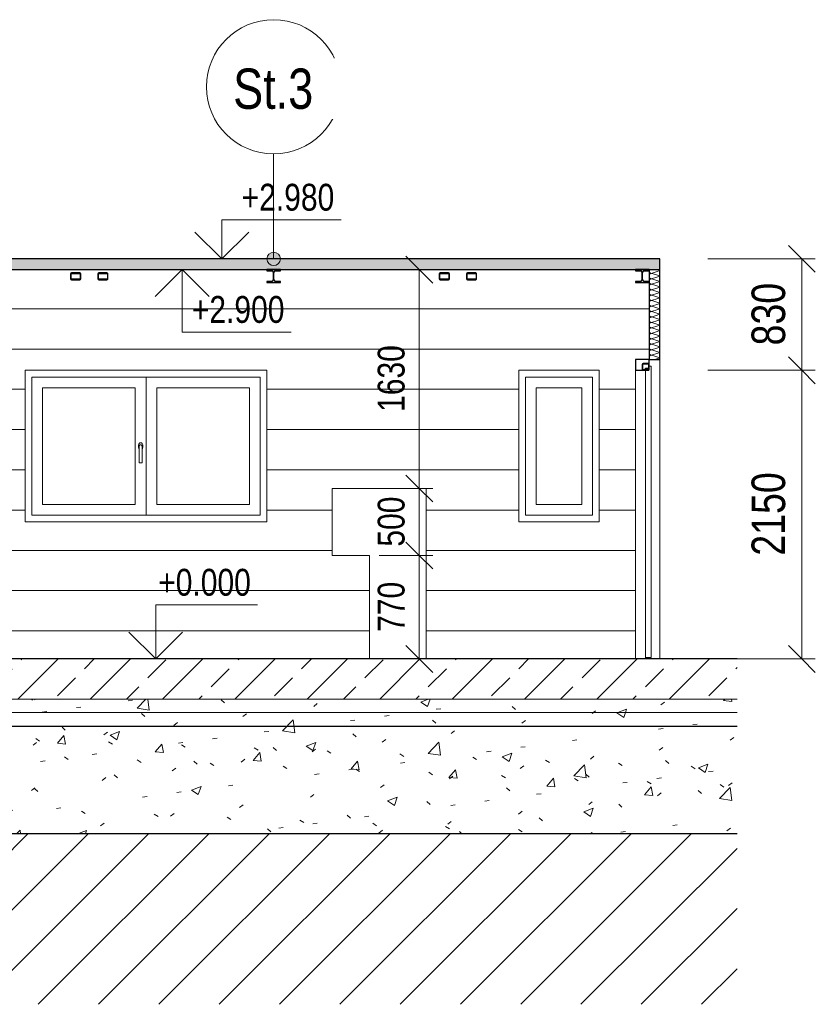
# Model space of a CAD drawing. Header units: millimetres. Extents: x 904 to 77457, y -21804 to 19735.
# Tile 9 of 13: x 37875 to 43798, y -2573 to 4762. Entities that reach past the tile are written whole.
import ezdxf

# ---------------------------------------------------------------- set-up
doc = ezdxf.new("R2010")
doc.units = ezdxf.units.MM
doc.linetypes.add('Čerchovaná 3mm', pattern=[500, 300, -100, 0, -100])
for name, color, linetype, lineweight in [('CA_DVERE25', 7, 'Continuous', 9), ('CA_DVERE_NEVHRA1', 3, 'Čerchovaná 3mm', 13), ('CA_KOTY', 3, 'Continuous', 9), ('CA_KOTY-100', 3, 'Continuous', 9), ('CA_OKNA25', 7, 'Continuous', 13), ('CA_PODLAHA', 1, 'Continuous', 25), ('CA_PODLAHA25', 7, 'Continuous', 13), ('CA_POHHRA25', 7, 'Continuous', 13), ('CA_REZY', 1, 'Continuous', 25), ('CA_SRAFY', 9, 'Continuous', 25), ('CA_ZARIZPRED', 8, 'Continuous', 13), ('Popisky podlahy', 250, 'Continuous', 9), ('Vzor v řezu', 55, 'Continuous', 9)]:
    doc.layers.add(name, color=color, linetype=linetype, lineweight=lineweight)
doc.styles.add('Arial_1', font='arial.ttf', dxfattribs={"width": 0.8, "height": 200})
doc.styles.add('Arial_2', font='arial.ttf', dxfattribs={"width": 0.8, "height": 250})
doc.styles.add('Arial_6', font='arial.ttf', dxfattribs={"width": 0.8, "height": 300})
doc.dimstyles.new('HP_Přímá_-_2_5_mm_Ariel', dxfattribs={"dimscale": 304.8, "dimtxt": 255.06485, "dimasz": 0.656168, "dimexe": 0.328084, "dimexo": 0.0625, "dimgap": 0.164042, "dimtad": 1, "dimdec": 0, "dimzin": 0, "dimdsep": 46, "dimtxsty": 'Arial_2', "dimblk1": 'OBLIQUE', "dimblk2": 'OBLIQUE', "dimsah": 1, "dimcen": 0.09, "dimazin": 0, "dimtfac": 1, "dimtdec": 4, "dimtix": 1, "dimtmove": 0, "dimatfit": 3, "dimfxl": 2.296588, "dimfxlon": 1, "dimtvp": 1, "dimtfill": 1, "dimtolj": 1, "dimtzin": 0, "dimarcsym": 2})
doc.dimstyles.new('HP_Přímá_-_2_mm_Ariel_1-100', dxfattribs={"dimscale": 304.8, "dimtxt": 204.05188, "dimasz": 0.656168, "dimexe": 0.328084, "dimexo": 0.0625, "dimgap": 0.164042, "dimtad": 1, "dimdec": 0, "dimzin": 0, "dimdsep": 46, "dimtxsty": 'Arial_1', "dimblk1": 'OBLIQUE', "dimblk2": 'OBLIQUE', "dimsah": 1, "dimcen": 0.09, "dimazin": 0, "dimtfac": 1, "dimtdec": 4, "dimtix": 1, "dimtmove": 0, "dimatfit": 3, "dimfxl": 0.984252, "dimfxlon": 1, "dimtvp": 1, "dimtolj": 1, "dimtzin": 0, "dimarcsym": 2})
pattern_1 = [(50, (40646.75, 1408.45), (728.737, -63.756), [76.2, -838.2]), (355, (40646.75, 1408.45), (-140.97, 764.23), [60.96, -670.56]), (100.451, (40707.5, 1403.1), (587.77, 700.47), [64.76, -712.36]), (46.184, (40646.75, 1611.65), (1084.32, -168.17), [114.3, -1257.3]), (96.636, (40737.1, 1597.6), (949.6, 989.7), [97.14, -1068.54]), (351.184, (40646.8, 1611.6), (949.62, 989.7), [91.44, -1005.84]), (21, (40748.35, 1560.85), (606.46, -409.06), [76.2, -838.2]), (326, (40748.35, 1560.85), (247.21, 736.75), [60.96, -670.56]), (71.451, (40798.9, 1526.76), (853.67, 327.685), [64.76, -712.36]), (37.5, (40646.75, 1408.45), (12.355, 338.22), [33.528, -628.904, 33.528, -647.192, -673.1]), (37.5, (40646.75, 1408.45), (12.355, 338.22), [-1343.15, 33.53, -639.57]), (7.5, (40646.75, 1408.45), (267.28, 400.722), [33.528, -354.584, 33.528, -613.664, -256.54]), (7.5, (40646.75, 1408.45), (267.28, 400.722), [-1035.304, 33.53, -223.01]), (327.5, (40420.19, 1408.45), (542.363, -22.915), [33.528, -220.472, 33.528, -1810.512]), (327.5, (40420.19, 1408.45), (542.363, -22.915), [-287.528, -758.952, 33.528, -1018.032]), (317.5, (40318.6, 1408.45), (592.517, 101.707), [33.53, -296.67, 33.53, -492.76, -746.76]), (317.5, (40318.6, 1408.45), (592.517, 101.707), [-856.49, 33.53, -713.23])]

# ---------------------------------------------------------------- blocks, each defined once
blk = doc.blocks.new('HP_1x1 - 600x1130-2536831-Řez 11 - vestavek V3')
at = {"layer": 'CA_OKNA25', "lineweight": 9}
for p, q in [((15150, 1070), (15150, 2100)), ((15150, 2100), (15650, 2100)), ((15650, 2100), (15650, 1070)), ((15570, 2020), (15230, 2020)), ((15230, 2020), (15230, 1150)), ((15570, 1150), (15570, 2020)), ((15230, 1150), (15570, 1150)), ((15150, 1070), (15650, 1070))]:
    blk.add_line(p, q, dxfattribs=at)
blk = doc.blocks.new('HP_Dvoukridle-Rovne - 1800x1130-2538585-Řez 11 - vestavek V3')
at = {"layer": 'CA_OKNA25', "lineweight": 9}
for p, q in [((11475, 2100), (12325, 2100)), ((11475, 1070), (11475, 2100)), ((12325, 2100), (12325, 1070)), ((12325, 2100), (13175, 2100)), ((13175, 2100), (13175, 1070)), ((11555, 2020), (11555, 1150)), ((12245, 2020), (11555, 2020)), ((12245, 1150), (12245, 2020)), ((12405, 2020), (12405, 1150)), ((13095, 2020), (12405, 2020)), ((13095, 1150), (13095, 2020)), ((12270, 1595), (12270, 1575)), ((12275, 1585), (12275, 1460)), ((12295, 1460), (12295, 1585)), ((12300, 1575), (12300, 1595)), ((12275, 1460), (12295, 1460)), ((12245, 1150), (11555, 1150)), ((12405, 1150), (13095, 1150)), ((11475, 1070), (12325, 1070)), ((13175, 1070), (12325, 1070))]:
    blk.add_line(p, q, dxfattribs=at)
for centre, start, end in [((12285, 1595), 90, 180), ((12285, 1575), 180, 225), ((12285, 1595), 90, 165), ((12285, 1575), 195, 225), ((12285, 1595), 0, 90), ((12285, 1595), 45, 90), ((12285, 1575), 315, 0), ((12285, 1575), 315, 345)]:
    blk.add_arc(centre, 15, start, end, dxfattribs=at)
blk.add_open_spline([(12275, 1585), (12275, 1585.9), (12275.2, 1587.2), (12275.7, 1588.8), (12276.2, 1589.8), (12276.7, 1590.6), (12277.2, 1591.3), (12277.8, 1591.9), (12278.4, 1592.5), (12279.1, 1593.1), (12280, 1593.7), (12281.2, 1594.3), (12282.8, 1594.8), (12285, 1595.1), (12287.2, 1594.8), (12288.8, 1594.3), (12290, 1593.7), (12290.9, 1593.1), (12291.6, 1592.5), (12292.2, 1591.9), (12293, 1591.1), (12293.6, 1590.2), (12294, 1589.4), (12294.3, 1588.6), (12294.8, 1587.2), (12295, 1585.9), (12295, 1585)], degree=3, knots=[0, 0, 0, 0, 0.083333, 0.125, 0.166667, 0.1875, 0.208333, 0.25, 0.270833, 0.291667, 0.333333, 0.375, 0.416667, 0.5, 0.583333, 0.625, 0.666667, 0.708333, 0.729167, 0.75, 0.791667, 0.833333, 0.854167, 0.875, 0.916667, 1, 1, 1, 1], dxfattribs=at)
blk = doc.blocks.new('CZ-Dveře_otočné_jednokřídlé_OCZ - CZ-Dveře_otočné_jednokřídlé_1100-2545589-Řez 11 - vestavek V3')
at = {"layer": 'CA_DVERE25', "lineweight": 25}
for p, q in [((16070, 2230), (15970, 2230)), ((15970, 2230), (15970, 2150)), ((16070, 2165), (16070, 2230)), ((15970, 2150), (16045, 2150)), ((16045, 2150), (16045, 2165)), ((16045, 2165), (16070, 2165))]:
    blk.add_line(p, q, dxfattribs=at)
at = {"layer": 'CA_DVERE25'}
for p, q in [((15970, 2150), (15970, 0)), ((16070, 2165), (16045, 2165)), ((16045, 2165), (16045, 10)), ((16085, 2180), (16070, 2180)), ((16070, 2180), (16070, 2165)), ((16085, 10), (16085, 2180)), ((16045, 10), (16085, 10)), ((16045, 10), (16045, 0)), ((16070, 0), (16070, 10))]:
    blk.add_line(p, q, dxfattribs=at)
blk = doc.blocks.new('ocelová kce final - 11542_003_OK-HALA_TaO-2_ET_AciS_2025-05-29_upr_dwg-2597525-Řez 11 - vestavek V3')
at = {"layer": 'CA_REZY'}
for p, q in [((10580, 2900), (10480, 2900)), ((10480, 2900), (10480, 2892)), ((10480, 2892), (10515.5, 2892)), ((10527.5, 2880), (10527.5, 2824)), ((10532.5, 2824), (10532.5, 2880)), ((10544.5, 2892), (10580, 2892)), ((10580, 2892), (10580, 2900)), ((11763.4, 2869), (11763.4, 2831)), ((11767.9, 2831), (11767.9, 2869)), ((11829.8, 2875), (11772.4, 2875)), ((11772.4, 2872), (11829.8, 2872)), ((11834.3, 2869), (11834.3, 2831)), ((11838.8, 2831), (11838.8, 2869)), ((11966.2, 2869), (11966.2, 2831)), ((11970.7, 2831), (11970.7, 2869)), ((12032.6, 2875), (11975.2, 2875)), ((11975.2, 2872), (12032.6, 2872)), ((12037.1, 2869), (12037.1, 2831)), ((12041.6, 2831), (12041.6, 2869)), ((13325, 2900), (13225, 2900)), ((13225, 2900), (13225, 2892)), ((13225, 2892), (13260.5, 2892)), ((13272.5, 2880), (13272.5, 2824)), ((13277.5, 2824), (13277.5, 2880)), ((13289.5, 2892), (13325, 2892)), ((13325, 2892), (13325, 2900)), ((14508.4, 2869), (14508.4, 2831)), ((14512.9, 2831), (14512.9, 2869)), ((14574.8, 2875), (14517.4, 2875)), ((14517.4, 2872), (14574.8, 2872)), ((14579.3, 2869), (14579.3, 2831)), ((14583.8, 2831), (14583.8, 2869)), ((14711.2, 2869), (14711.2, 2831)), ((14715.7, 2831), (14715.7, 2869)), ((14777.6, 2875), (14720.2, 2875)), ((14720.2, 2872), (14777.6, 2872)), ((14782.1, 2869), (14782.1, 2831)), ((14786.6, 2831), (14786.6, 2869)), ((16070, 2900), (15970, 2900)), ((15970, 2900), (15970, 2892)), ((15970, 2892), (16005.5, 2892)), ((16017.5, 2880), (16017.5, 2824)), ((16022.5, 2824), (16022.5, 2880)), ((16034.5, 2892), (16070, 2892)), ((16070, 2892), (16070, 2900)), ((10515.5, 2812), (10480, 2812)), ((10480, 2812), (10480, 2804)), ((10480, 2804), (10580, 2804)), ((10580, 2812), (10544.5, 2812)), ((10580, 2804), (10580, 2812)), ((11829.8, 2828), (11772.4, 2828)), ((11772.4, 2825), (11829.8, 2825)), ((12032.6, 2828), (11975.2, 2828)), ((11975.2, 2825), (12032.6, 2825)), ((13260.5, 2812), (13225, 2812)), ((13225, 2812), (13225, 2804)), ((13225, 2804), (13325, 2804)), ((13325, 2812), (13289.5, 2812)), ((13325, 2804), (13325, 2812)), ((14574.8, 2828), (14517.4, 2828)), ((14517.4, 2825), (14574.8, 2825)), ((14777.6, 2828), (14720.2, 2828)), ((14720.2, 2825), (14777.6, 2825)), ((16005.5, 2812), (15970, 2812)), ((15970, 2812), (15970, 2804)), ((15970, 2804), (16070, 2804)), ((16070, 2812), (16034.5, 2812)), ((16070, 2804), (16070, 2812)), ((16020, 2194), (16020, 2156)), ((16023, 2156), (16023, 2194)), ((16064, 2200), (16026, 2200)), ((16026, 2197), (16064, 2197)), ((16064, 2153), (16026, 2153)), ((16026, 2150), (16064, 2150)), ((16067, 2194), (16067, 2156)), ((16070, 2156), (16070, 2194)), ((16725.3, 0), (9551.5, 0)), ((9551.5, -500), (16725.3, -500))]:
    blk.add_line(p, q, dxfattribs=at)
at = {"layer": 'CA_REZY', "flags": 128}
for points in [[(11772.4, 2875), (11770.7, 2874.9), (11769, 2874.5), (11767.4, 2874), (11766, 2873.2), (11764.9, 2872.3), (11764.1, 2871.3), (11763.6, 2870.2), (11763.4, 2869)], [(11767.9, 2869), (11768, 2869.6), (11768.3, 2870.1), (11768.7, 2870.7), (11769.2, 2871.1), (11769.9, 2871.5), (11770.7, 2871.8), (11771.6, 2871.9), (11772.4, 2872)], [(11838.8, 2869), (11838.7, 2870.2), (11838.1, 2871.3), (11837.3, 2872.3), (11836.2, 2873.2), (11834.8, 2874), (11833.2, 2874.5), (11831.5, 2874.9), (11829.8, 2875)], [(11829.8, 2872), (11830.7, 2871.9), (11831.5, 2871.8), (11832.3, 2871.5), (11833, 2871.1), (11833.5, 2870.7), (11834, 2870.1), (11834.2, 2869.6), (11834.3, 2869)], [(11975.2, 2875), (11973.5, 2874.9), (11971.8, 2874.5), (11970.2, 2874), (11968.8, 2873.2), (11967.7, 2872.3), (11966.9, 2871.3), (11966.3, 2870.2), (11966.2, 2869)], [(11970.7, 2869), (11970.8, 2869.6), (11971, 2870.1), (11971.5, 2870.7), (11972, 2871.1), (11972.7, 2871.5), (11973.5, 2871.8), (11974.3, 2871.9), (11975.2, 2872)], [(12041.6, 2869), (12041.4, 2870.2), (12040.9, 2871.3), (12040.1, 2872.3), (12039, 2873.2), (12037.6, 2874), (12036, 2874.5), (12034.3, 2874.9), (12032.6, 2875)], [(12032.6, 2872), (12033.4, 2871.9), (12034.3, 2871.8), (12035.1, 2871.5), (12035.8, 2871.1), (12036.3, 2870.7), (12036.7, 2870.1), (12037, 2869.6), (12037.1, 2869)], [(14517.4, 2875), (14515.7, 2874.9), (14514, 2874.5), (14512.4, 2874), (14511, 2873.2), (14509.9, 2872.3), (14509.1, 2871.3), (14508.6, 2870.2), (14508.4, 2869)], [(14512.9, 2869), (14513, 2869.6), (14513.3, 2870.1), (14513.7, 2870.7), (14514.2, 2871.1), (14514.9, 2871.5), (14515.7, 2871.8), (14516.6, 2871.9), (14517.4, 2872)], [(14583.8, 2869), (14583.7, 2870.2), (14583.1, 2871.3), (14582.3, 2872.3), (14581.2, 2873.2), (14579.8, 2874), (14578.2, 2874.5), (14576.5, 2874.9), (14574.8, 2875)], [(14574.8, 2872), (14575.7, 2871.9), (14576.5, 2871.8), (14577.3, 2871.5), (14578, 2871.1), (14578.5, 2870.7), (14579, 2870.1), (14579.2, 2869.6), (14579.3, 2869)], [(14720.2, 2875), (14718.5, 2874.9), (14716.8, 2874.5), (14715.2, 2874), (14713.8, 2873.2), (14712.7, 2872.3), (14711.9, 2871.3), (14711.3, 2870.2), (14711.2, 2869)], [(14715.7, 2869), (14715.8, 2869.6), (14716, 2870.1), (14716.5, 2870.7), (14717, 2871.1), (14717.7, 2871.5), (14718.5, 2871.8), (14719.3, 2871.9), (14720.2, 2872)], [(14786.6, 2869), (14786.4, 2870.2), (14785.9, 2871.3), (14785.1, 2872.3), (14784, 2873.2), (14782.6, 2874), (14781, 2874.5), (14779.3, 2874.9), (14777.6, 2875)], [(14777.6, 2872), (14778.4, 2871.9), (14779.3, 2871.8), (14780.1, 2871.5), (14780.8, 2871.1), (14781.3, 2870.7), (14781.7, 2870.1), (14782, 2869.6), (14782.1, 2869)], [(11763.4, 2831), (11763.6, 2829.8), (11764.1, 2828.7), (11764.9, 2827.7), (11766, 2826.8), (11767.4, 2826), (11769, 2825.5), (11770.7, 2825.1), (11772.4, 2825)], [(11772.4, 2828), (11771.6, 2828.1), (11770.7, 2828.2), (11769.9, 2828.5), (11769.2, 2828.9), (11768.7, 2829.3), (11768.3, 2829.9), (11768, 2830.4), (11767.9, 2831)], [(11834.3, 2831), (11834.2, 2830.4), (11834, 2829.9), (11833.5, 2829.3), (11833, 2828.9), (11832.3, 2828.5), (11831.5, 2828.2), (11830.7, 2828.1), (11829.8, 2828)], [(11829.8, 2825), (11831.5, 2825.1), (11833.2, 2825.5), (11834.8, 2826), (11836.2, 2826.8), (11837.3, 2827.7), (11838.1, 2828.7), (11838.7, 2829.8), (11838.8, 2831)], [(11966.2, 2831), (11966.3, 2829.8), (11966.9, 2828.7), (11967.7, 2827.7), (11968.8, 2826.8), (11970.2, 2826), (11971.8, 2825.5), (11973.5, 2825.1), (11975.2, 2825)], [(11975.2, 2828), (11974.3, 2828.1), (11973.5, 2828.2), (11972.7, 2828.5), (11972, 2828.9), (11971.5, 2829.3), (11971, 2829.9), (11970.8, 2830.4), (11970.7, 2831)], [(12037.1, 2831), (12037, 2830.4), (12036.7, 2829.9), (12036.3, 2829.3), (12035.8, 2828.9), (12035.1, 2828.5), (12034.3, 2828.2), (12033.4, 2828.1), (12032.6, 2828)], [(12032.6, 2825), (12034.3, 2825.1), (12036, 2825.5), (12037.6, 2826), (12039, 2826.8), (12040.1, 2827.7), (12040.9, 2828.7), (12041.4, 2829.8), (12041.6, 2831)], [(14508.4, 2831), (14508.6, 2829.8), (14509.1, 2828.7), (14509.9, 2827.7), (14511, 2826.8), (14512.4, 2826), (14514, 2825.5), (14515.7, 2825.1), (14517.4, 2825)], [(14517.4, 2828), (14516.6, 2828.1), (14515.7, 2828.2), (14514.9, 2828.5), (14514.2, 2828.9), (14513.7, 2829.3), (14513.3, 2829.9), (14513, 2830.4), (14512.9, 2831)], [(14579.3, 2831), (14579.2, 2830.4), (14579, 2829.9), (14578.5, 2829.3), (14578, 2828.9), (14577.3, 2828.5), (14576.5, 2828.2), (14575.7, 2828.1), (14574.8, 2828)], [(14574.8, 2825), (14576.5, 2825.1), (14578.2, 2825.5), (14579.8, 2826), (14581.2, 2826.8), (14582.3, 2827.7), (14583.1, 2828.7), (14583.7, 2829.8), (14583.8, 2831)], [(14711.2, 2831), (14711.3, 2829.8), (14711.9, 2828.7), (14712.7, 2827.7), (14713.8, 2826.8), (14715.2, 2826), (14716.8, 2825.5), (14718.5, 2825.1), (14720.2, 2825)], [(14720.2, 2828), (14719.3, 2828.1), (14718.5, 2828.2), (14717.7, 2828.5), (14717, 2828.9), (14716.5, 2829.3), (14716, 2829.9), (14715.8, 2830.4), (14715.7, 2831)], [(14782.1, 2831), (14782, 2830.4), (14781.7, 2829.9), (14781.3, 2829.3), (14780.8, 2828.9), (14780.1, 2828.5), (14779.3, 2828.2), (14778.4, 2828.1), (14777.6, 2828)], [(14777.6, 2825), (14779.3, 2825.1), (14781, 2825.5), (14782.6, 2826), (14784, 2826.8), (14785.1, 2827.7), (14785.9, 2828.7), (14786.4, 2829.8), (14786.6, 2831)]]:
    blk.add_lwpolyline(points, dxfattribs=at)
at = {"layer": 'CA_REZY'}
for centre, radius, start, end in [((10515.5, 2880), 12, 0, 90), ((10544.5, 2880), 12, 90, 180), ((13260.5, 2880), 12, 0, 90), ((13289.5, 2880), 12, 90, 180), ((16005.5, 2880), 12, 0, 90), ((16034.5, 2880), 12, 90, 180), ((10515.5, 2824), 12, 270, 0), ((10544.5, 2824), 12, 180, 270), ((13260.5, 2824), 12, 270, 0), ((13289.5, 2824), 12, 180, 270), ((16005.5, 2824), 12, 270, 0), ((16034.5, 2824), 12, 180, 270), ((16026, 2194), 6, 90, 180), ((16026, 2156), 6, 180, 270), ((16026, 2194), 3, 90, 180), ((16026, 2156), 3, 180, 270), ((16064, 2194), 6, 0, 90), ((16064, 2194), 3, 0, 90), ((16064, 2156), 3, 270, 0), ((16064, 2156), 6, 270, 0)]:
    blk.add_arc(centre, radius, start, end, dxfattribs=at)
blk = doc.blocks.new('ocelová kce final - ocelová kce final-2597615-Řez 11 - vestavek V3')
blk.add_blockref('ocelová kce final - 11542_003_OK-HALA_TaO-2_ET_AciS_2025-05-29_upr_dwg-2597525-Řez 11 - vestavek V3', (0, 0))
blk = doc.blocks.new('DIMBLOCK40-Řez 11 - vestavek V3')
at = {"layer": 'CA_KOTY-100'}
for p, q in [((40849.7, 2900), (40749.7, 3000)), ((40849.7, 2900), (40749.7, 2900)), ((40849.7, 2900), (40849.7, 1270)), ((40849.7, 2900), (40949.7, 2800)), ((40849.7, 2900), (41149.7, 2900)), ((40849.7, 1270), (40749.7, 1370)), ((40849.7, 1270), (40747.1, 1270)), ((40849.7, 1270), (40949.7, 1170)), ((40849.7, 1270), (40949.7, 1270))]:
    blk.add_line(p, q, dxfattribs=at)
at = {"layer": 'CA_KOTY-100', "color": 0, "insert": (40540, 1840.1), "char_height": 200, "width": 587.669, "attachment_point": 1, "rotation": 90, "line_spacing_factor": 0.941778, "style": 'Arial_1'}
blk.add_mtext('1630', dxfattribs=at)
blk = doc.blocks.new('_Oblique')
at = {"color": 0, "linetype": 'ByBlock', "lineweight": -2}
blk.add_line((-0.5, -0.5), (0.5, 0.5), dxfattribs=at)
blk = doc.blocks.new('DIMBLOCK41-Řez 11 - vestavek V3')
at = {"layer": 'CA_KOTY-100'}
for p, q in [((40849.7, 1270), (40749.7, 1370)), ((40849.7, 1270), (40747.1, 1270)), ((40849.7, 1270), (40849.7, 770)), ((40849.7, 1270), (40949.7, 1170)), ((40849.7, 1270), (40949.7, 1270)), ((40849.7, 770), (40749.7, 870)), ((40849.7, 770), (40549.7, 770)), ((40849.7, 770), (40949.7, 670)), ((40849.7, 770), (40949.7, 770))]:
    blk.add_line(p, q, dxfattribs=at)
at = {"layer": 'CA_KOTY-100', "color": 0, "insert": (40540, 836.4), "char_height": 200, "width": 440.752, "attachment_point": 1, "rotation": 90, "line_spacing_factor": 0.941778, "style": 'Arial_1'}
blk.add_mtext('500', dxfattribs=at)
blk = doc.blocks.new('DIMBLOCK42-Řez 11 - vestavek V3')
at = {"layer": 'CA_KOTY-100'}
for p, q in [((40849.7, 770), (40749.7, 870)), ((40849.7, 770), (40549.7, 770)), ((40849.7, 770), (40849.7, 0)), ((40849.7, 770), (40949.7, 670)), ((40849.7, 770), (40949.7, 770)), ((40849.7, 0), (40749.7, 100)), ((40849.7, 0), (40749.7, 0)), ((40849.7, 0), (40949.7, -100)), ((40849.7, 0), (41149.7, 0))]:
    blk.add_line(p, q, dxfattribs=at)
at = {"layer": 'CA_KOTY-100', "color": 0, "insert": (40540, 201.4), "char_height": 200, "width": 440.752, "attachment_point": 1, "rotation": 90, "line_spacing_factor": 0.941778, "style": 'Arial_1'}
blk.add_mtext('770', dxfattribs=at)
blk = doc.blocks.new('DIMBLOCK47-Řez 11 - vestavek V3')
at = {"layer": 'CA_KOTY-100'}
for p, q in [((43698.1, 2150), (43598.1, 2250)), ((43698.1, 2150), (42998.1, 2150)), ((43698.1, 0), (43698.1, 2150)), ((43698.1, 2150), (43798.1, 2050)), ((43698.1, 2150), (43798.1, 2150)), ((43698.1, 0), (43598.1, 100)), ((43698.1, 0), (42998.1, 0)), ((43698.1, 0), (43798.1, -100)), ((43698.1, 0), (43798.1, 0))]:
    blk.add_line(p, q, dxfattribs=at)
at = {"layer": 'CA_KOTY-100', "color": 0, "insert": (43323.5, 768.9), "char_height": 250, "width": 734.587, "attachment_point": 1, "rotation": 90, "line_spacing_factor": 0.941778, "style": 'Arial_2', "bg_fill": 3, "box_fill_scale": 1.25, "bg_fill_color": 256, "bg_fill_true_color": 13158600, "bg_fill_transparency": 0}
blk.add_mtext('2150', dxfattribs=at)
blk = doc.blocks.new('DIMBLOCK48-Řez 11 - vestavek V3')
at = {"layer": 'CA_KOTY-100'}
for p, q in [((43698.1, 2980), (43598.1, 3080)), ((43698.1, 2980), (42998.1, 2980)), ((43698.1, 2150), (43698.1, 2980)), ((43698.1, 2980), (43798.1, 2880)), ((43698.1, 2980), (43798.1, 2980)), ((43698.1, 2150), (43598.1, 2250)), ((43698.1, 2150), (42998.1, 2150)), ((43698.1, 2150), (43798.1, 2050)), ((43698.1, 2150), (43798.1, 2150))]:
    blk.add_line(p, q, dxfattribs=at)
at = {"layer": 'CA_KOTY-100', "color": 0, "insert": (43323.5, 2335.4), "char_height": 250, "width": 550.94, "attachment_point": 1, "rotation": 90, "line_spacing_factor": 0.941778, "style": 'Arial_2', "bg_fill": 3, "box_fill_scale": 1.25, "bg_fill_color": 256, "bg_fill_true_color": 13158600, "bg_fill_transparency": 0}
blk.add_mtext('830', dxfattribs=at)
blk = doc.blocks.new('Popisek podlahy - Popisek podlahy-1418391-Řez 11 - vestavek V3')
at = {"layer": 'Popisky podlahy'}
blk.add_circle((13275, 4261.7), 500, dxfattribs=at)

msp = doc.modelspace()

# ---------------------------------------------------------------- hatches: boundary and pattern name
at = {"layer": 'CA_POHHRA25', "lineweight": 9}
h = msp.add_hatch(dxfattribs=at)
h.set_pattern_fill('FP_16', color=256, style=0, pattern_type=2)
h.set_pattern_definition([(0, (40646.75, 1408.45), (0, 300), [])])
h.paths.add_polyline_path([(37710.1, 0), (40480.1, 0), (40480.1, 770), (40200.1, 770), (40200.1, 1270), (40900.1, 1270), (40900.1, 0), (42460.1, 0), (42460.1, 2230), (42560.1, 2230), (42560.1, 2804), (42460.1, 2804), (42460.1, 2812), (42495.6, 2812), (42504.1, 2815.5), (42507.6, 2824), (42507.6, 2880), (42504.1, 2888.5), (42495.6, 2892), (42460.1, 2892), (42460.1, 2900), (39815.1, 2900), (39815.1, 2892), (39779.6, 2892), (39771.1, 2888.5), (39767.6, 2880), (39767.6, 2824), (39771.1, 2815.5), (39779.6, 2812), (39815.1, 2812), (39815.1, 2804), (39715.1, 2804), (39715.1, 2812), (39750.6, 2812), (39759.1, 2815.5), (39762.6, 2824), (39762.6, 2880), (39759.1, 2888.5), (39750.6, 2892), (39715.1, 2892), (39715.1, 2900), (37070.1, 2900), (37070.1, 2892), (37034.6, 2892), (37026.1, 2888.5), (37022.6, 2880), (37022.6, 2824), (37026.1, 2815.5), (37034.6, 2812), (37070.1, 2812), (37070.1, 2804), (36970.1, 2804), (36970.1, 0), (37070.1, 0), (37070.1, 2120), (37710.1, 2120), (37710.1, 821.9)])
h.paths.add_polyline_path([(37915.1, 1020), (37915.1, 2150), (39715.1, 2150), (39715.1, 1020), (38731.8, 1020)])
h.paths.add_polyline_path([(42190.1, 1020), (41590.1, 1020), (41590.1, 2150), (42190.1, 2150)])
h.paths.add_polyline_path([(37710.1, 2315), (37070.1, 2315), (37070.1, 2690), (37710.1, 2690)])
h.paths.add_polyline_path([(42560.1, 2812), (42560.1, 2892), (42524.6, 2892), (42516.1, 2888.4), (42512.6, 2880), (42512.6, 2824), (42516.1, 2815.5), (42524.6, 2812), (42542.8, 2812)])
h.paths.add_polyline_path([(37005.6, 2812), (37014.1, 2815.5), (37017.6, 2824), (37017.6, 2880), (37014.1, 2888.5), (37005.6, 2892), (36970.1, 2892), (36970.1, 2812)])
h.paths.add_polyline_path([(38465.3, 2825), (38465.3, 2828), (38522.7, 2828), (38522.7, 2825)])
h.paths.add_polyline_path([(41210.3, 2825), (41210.3, 2828), (41267.7, 2828), (41267.7, 2825)])
h.paths.add_polyline_path([(41064.9, 2825), (41007.6, 2825), (41007.6, 2828), (41064.9, 2828)])
h.paths.add_polyline_path([(38283.4, 2825), (38262.6, 2825), (38262.6, 2828), (38319.9, 2828), (38319.9, 2825)])
h.paths.add_polyline_path([(38323.3, 2825.5), (38324.4, 2826.8), (38324.1, 2825.7), (38323.6, 2825.6)])
h.paths.add_polyline_path([(38457.8, 2827.7), (38457.8, 2829.1), (38458.9, 2828.7)])
h.paths.add_polyline_path([(38458.9, 2826.8), (38457.8, 2827.7), (38459.6, 2827.7)])
h.paths.add_polyline_path([(38460.3, 2826), (38458.9, 2826.8), (38460.6, 2826.8)])
h.paths.add_polyline_path([(38461.9, 2825.5), (38460.9, 2826.9), (38462.1, 2828)])
h.paths.add_polyline_path([(41202.8, 2827.7), (41202.8, 2829.1), (41203.9, 2828.7)])
h.paths.add_polyline_path([(41203.9, 2826.8), (41202.8, 2827.7), (41204.6, 2827.7)])
h.paths.add_polyline_path([(41205.3, 2826), (41203.9, 2826.8), (41205.6, 2826.8)])
h.paths.add_polyline_path([(41206.9, 2825.5), (41205.9, 2826.9), (41207.1, 2828)])
h.paths.add_polyline_path([(41068.3, 2825.5), (41069.4, 2826.8), (41069.1, 2825.7), (41068.6, 2825.6)])
h.paths.add_polyline_path([(41271.1, 2825.5), (41272.2, 2826.8), (41271.9, 2825.7), (41271.4, 2825.6)])
h.paths.add_polyline_path([(38255, 2827.7), (38255, 2829.1), (38256.2, 2828.7)])
h.paths.add_polyline_path([(38256.2, 2826.8), (38255, 2827.7), (38256.8, 2827.7)])
h.paths.add_polyline_path([(38257.5, 2826), (38256.2, 2826.8), (38257.8, 2826.8)])
h.paths.add_polyline_path([(38259.1, 2825.5), (38258.1, 2826.9), (38259.3, 2828)])
h.paths.add_polyline_path([(41000, 2827.7), (41000, 2829.1), (41001.2, 2828.7)])
h.paths.add_polyline_path([(41001.2, 2826.8), (41000, 2827.7), (41001.8, 2827.7)])
h.paths.add_polyline_path([(41002.5, 2826), (41001.2, 2826.8), (41002.8, 2826.8)])
h.paths.add_polyline_path([(41004.1, 2825.5), (41003.1, 2826.9), (41004.3, 2828)])
h.paths.add_polyline_path([(38526.1, 2825.5), (38527.1, 2826.9), (38526.9, 2825.7), (38526.4, 2825.6)])
h.paths.add_polyline_path([(38324.9, 2826), (38325.4, 2827.7), (38326.3, 2826.8)])
h.paths.add_polyline_path([(38527.7, 2826), (38528.1, 2827.7), (38529.1, 2826.8)])
h.paths.add_polyline_path([(41272.7, 2826), (41273.1, 2827.7), (41274.1, 2826.8)])
h.paths.add_polyline_path([(41069.9, 2826), (41070.4, 2827.7), (41071.3, 2826.8)])
h.paths.add_polyline_path([(41071.3, 2826.8), (41071.3, 2828.4), (41072.4, 2827.7)])
h.paths.add_polyline_path([(38326.3, 2826.8), (38326.3, 2828.4), (38327.4, 2827.7)])
h.paths.add_polyline_path([(38529.1, 2826.8), (38529.1, 2828.4), (38530.2, 2827.7)])
h.paths.add_polyline_path([(41274.1, 2826.8), (41274.1, 2828.4), (41275.2, 2827.7)])
h.paths.add_polyline_path([(38327.4, 2827.7), (38327.4, 2829.1), (38328.2, 2828.7)])
h.paths.add_polyline_path([(41072.4, 2827.7), (41072.4, 2829.1), (41073.2, 2828.7)])
h.paths.add_polyline_path([(38530.2, 2827.7), (38530.2, 2829.1), (38530.5, 2828)])
h.paths.add_polyline_path([(41275.2, 2827.7), (41275.2, 2829.1), (41276, 2828.7)])
h.paths.add_polyline_path([(41276, 2831), (41272.2, 2831), (41272.2, 2869), (41276.7, 2869), (41276.7, 2831)])
h.paths.add_polyline_path([(38460.8, 2831), (38456.3, 2831), (38457, 2869), (38460.8, 2869)])
h.paths.add_polyline_path([(38328.2, 2831), (38324.4, 2831), (38324.4, 2869), (38328.9, 2869), (38328.9, 2831)])
h.paths.add_polyline_path([(38254.2, 2831), (38253.5, 2831), (38254.2, 2869), (38258, 2869), (38258, 2831)])
h.paths.add_polyline_path([(41202, 2831), (41201.3, 2831), (41202, 2869), (41205.8, 2869), (41205.8, 2831)])
h.paths.add_polyline_path([(41003, 2831), (40998.5, 2831), (40999.2, 2869), (41003, 2869), (41003, 2832.6)])
h.paths.add_polyline_path([(41073.2, 2831), (41069.4, 2831), (41069.4, 2869), (41073.9, 2869), (41073.9, 2831)])
h.paths.add_polyline_path([(38531, 2831), (38527.2, 2831), (38527.2, 2869), (38531.7, 2869), (38531.7, 2831)])
h.paths.add_polyline_path([(41002.5, 2874), (41004.1, 2874.5), (41003, 2873.2), (41003, 2873.2)])
h.paths.add_polyline_path([(41001.2, 2873.2), (41002.8, 2873.2), (41002.1, 2872.3)])
h.paths.add_polyline_path([(41000, 2872.3), (41001.8, 2872.3), (41001.2, 2871.6)])
h.paths.add_polyline_path([(41003.1, 2869.6), (40999.2, 2871.3), (41000, 2872.3), (41003, 2869.7)])
h.paths.add_polyline_path([(41069.3, 2869.6), (41072.4, 2872.3), (41072.4, 2870.9), (41069.4, 2869.6)])
h.paths.add_polyline_path([(41272.1, 2869.6), (41275.2, 2872.3), (41275.2, 2870.9), (41272.2, 2869.6)])
h.paths.add_polyline_path([(38460.3, 2874), (38461.9, 2874.5), (38460.9, 2873.1), (38460.8, 2873.2)])
h.paths.add_polyline_path([(38458.9, 2873.2), (38460.6, 2873.2), (38459.9, 2872.3)])
h.paths.add_polyline_path([(38457.8, 2872.3), (38459.6, 2872.3), (38458.9, 2871.6), (38458.3, 2872)])
h.paths.add_polyline_path([(38460.9, 2869.6), (38457.5, 2872), (38458.2, 2872), (38460.8, 2869.7)])
h.paths.add_polyline_path([(38527.1, 2869.6), (38530.5, 2872), (38530.2, 2870.9), (38527.2, 2869.6)])
h.paths.add_polyline_path([(38257.5, 2874), (38259.1, 2874.5), (38258, 2873.2), (38258, 2873.2)])
h.paths.add_polyline_path([(38256.2, 2873.2), (38257.8, 2873.2), (38257.1, 2872.3)])
h.paths.add_polyline_path([(38255, 2872.3), (38256.8, 2872.3), (38256.2, 2871.6)])
h.paths.add_polyline_path([(38258.1, 2869.6), (38254.2, 2871.3), (38255, 2872.3), (38258, 2869.7)])
h.paths.add_polyline_path([(38324.3, 2869.6), (38327.4, 2872.3), (38327.4, 2870.9), (38324.4, 2869.6)])
h.paths.add_polyline_path([(41205.3, 2874), (41206.9, 2874.5), (41205.9, 2873.1), (41205.8, 2873.2)])
h.paths.add_polyline_path([(41203.9, 2873.2), (41205.6, 2873.2), (41204.9, 2872.3)])
h.paths.add_polyline_path([(41202.8, 2872.3), (41204.6, 2872.3), (41203.9, 2871.6), (41203.3, 2872)])
h.paths.add_polyline_path([(41205.9, 2869.6), (41202.5, 2872), (41203.2, 2872), (41205.8, 2869.7)])
h.paths.add_polyline_path([(41271.9, 2870.1), (41274.1, 2873.2), (41275.2, 2872.3), (41272.1, 2870.3)])
h.paths.add_polyline_path([(41069.1, 2870.1), (41071.3, 2873.2), (41072.4, 2872.3), (41069.3, 2870.3)])
h.paths.add_polyline_path([(38324.1, 2870.1), (38326.3, 2873.2), (38327.4, 2872.3), (38324.3, 2870.3)])
h.paths.add_polyline_path([(38526.9, 2870.1), (38529.1, 2873.2), (38529.7, 2872), (38527.1, 2870.3)])
h.paths.add_polyline_path([(41068.6, 2870.7), (41069.9, 2874), (41071.3, 2873.2), (41069.1, 2871.1)])
h.paths.add_polyline_path([(38323.6, 2870.7), (38324.9, 2874), (38326.3, 2873.2), (38324.1, 2871.1)])
h.paths.add_polyline_path([(41271.4, 2870.7), (41272.7, 2874), (41274.1, 2873.2), (41271.9, 2871.1)])
h.paths.add_polyline_path([(38526.4, 2870.7), (38527.7, 2874), (38529.1, 2873.2), (38526.9, 2871.1)])
h.paths.add_polyline_path([(41270.9, 2871.1), (41272.2, 2874.2), (41272.1, 2873.1), (41271.4, 2872)])
h.paths.add_polyline_path([(38323.1, 2871.1), (38324.4, 2874.2), (38324.3, 2873.1), (38323.6, 2872)])
h.paths.add_polyline_path([(41068.1, 2871.1), (41069.4, 2874.2), (41069.3, 2873.1), (41068.6, 2872)])
h.paths.add_polyline_path([(38525.9, 2871.1), (38527.1, 2874.2), (38527.1, 2873.1), (38526.4, 2872)])
h.paths.add_polyline_path([(38283.4, 2872), (38262.6, 2872), (38262.6, 2875), (38319.9, 2875), (38319.9, 2872)])
h.paths.add_polyline_path([(38522.7, 2872), (38465.3, 2872), (38465.3, 2875), (38522.7, 2875)])
h.paths.add_polyline_path([(41064.9, 2872), (41007.6, 2872), (41007.6, 2875), (41064.9, 2875)])
h.paths.add_polyline_path([(41210.3, 2872), (41210.3, 2875), (41267.7, 2875), (41267.7, 2872)])
at = {"layer": 'CA_SRAFY', "lineweight": 9}
h = msp.add_hatch(dxfattribs=at)
h.set_pattern_fill('FP_18', color=256, angle=-113.578, style=0, pattern_type=2)
h.set_pattern_definition([(246.422, (39692.07, 2968.96), (-0.0002, -220.727), [38.113, -20.106, 100.311, -20.106, -62.196]), (246.422, (39692.07, 2968.96), (-0.0002, -220.727), [-178.636, 38.113, -24.083]), (293.578, (39749.87, 2968.96), (96.332, 0.0005), [38.113, -20.106, 100.311, -20.106, -62.196]), (293.578, (39749.87, 2968.96), (96.332, 0.0005), [-178.636, 38.113, -24.083]), (180, (39749.87, 2968.96), (1e-12, -220.726), [57.799, -38.532]), (180, (39701.7, 2770.3), (1e-12, -220.726), [57.799, -38.532]), (270, (39765.11, 2934.03), (96.334, 5e-13), [18.426, -202.3]), (270, (39716.95, 2823.67), (96.334, 5e-13), [18.426, -202.3]), (270, (39676.82, 2934.03), (96.334, 5e-13), [18.426, -202.3]), (270, (39628.65, 2823.67), (96.334, 5e-13), [18.426, -202.3])])
h.paths.add_polyline_path([(42640.1, 2900), (42640.1, 2980), (36890.1, 2980), (36890.1, 2900), (41421.9, 2900)])
h = msp.add_hatch(dxfattribs=at)
h.set_pattern_fill('FP_15', color=256, angle=-18.43, style=0, pattern_type=2)
h.set_pattern_definition([(71.57, (42565.192, 1444.92), (-0.00319, 40.64254), [6.096, -283.058, 32.106, 0]), (288.43, (42565.192, 1455.08), (0.00319, 40.64254), [6.096, -283.058, 31.648, 0]), (18.43, (42565.192, 1444.92), (-101.60858, -20.31297), [96.368, -224.892]), (341.57, (42565.192, 1455.08), (101.60858, -20.31297), [96.368, -224.892])])
h.paths.add_polyline_path([(42560.1, 2230), (42640.1, 2230), (42640.1, 2900), (42560.1, 2900), (42560.1, 2519.3)])
h = msp.add_hatch(dxfattribs=at)
h.set_pattern_fill('FP_13', color=256, style=0, pattern_type=2)
h.set_pattern_definition([(45, (40646.75, 1408.45), (-269.408, 269.408), []), (45, (40916.16, 1408.45), (-269.408, 269.408), [190.5, -95.25])])
h.paths.add_polyline_path([(39628.5, -300), (43215.4, -300), (43215.4, 0), (36041.6, 0), (36041.6, -300)])
h = msp.add_hatch(dxfattribs=at)
h.set_pattern_fill('FP_12', color=256, style=0, pattern_type=2)
h.set_pattern_definition(pattern_1)
h.paths.add_polyline_path([(36041.6, -400), (43215.4, -400), (43215.4, -300), (36041.6, -300)])
h = msp.add_hatch(dxfattribs=at)
h.set_pattern_fill('FP_12', color=256, style=0, pattern_type=2)
h.set_pattern_definition(pattern_1)
h.paths.add_polyline_path([(36041.6, -1300), (43215.4, -1300), (43215.4, -400), (36041.6, -400)])
at = {"layer": 'Popisky podlahy'}
h = msp.add_hatch(color=7, dxfattribs=at)
edge = h.paths.add_edge_path()
edge.add_arc((39765.1, 2980), 50, 0, 360)
at = {"layer": 'Vzor v řezu'}
h = msp.add_hatch(dxfattribs=at)
h.set_pattern_fill('FP_14', color=256, style=0, pattern_type=2)
h.set_pattern_definition([(45, (40646.75, 1408.45), (-224.506, 224.506), [])])
h.paths.add_polyline_path([(39628.5, -2572.9), (43215.4, -2572.9), (43215.4, -1300), (36041.6, -1300), (36041.6, -2572.9), (38815.3, -2572.9)])

# ---------------------------------------------------------------- linework, layer by layer
at = {"layer": 'CA_KOTY'}
for p, q in [((39379.5, 3270.2), (40266.8, 3270.2)), ((39379.5, 2980), (39379.5, 3270.2)), ((39379.5, 2980), (39179.5, 3180)), ((39379.5, 2980), (39579.5, 3180)), ((39084.2, 2900), (38884.2, 2700)), ((39084.2, 2900), (39284.2, 2700)), ((39084.2, 2900), (39084.2, 2434.3)), ((39084.2, 2434.3), (39895.6, 2434.3)), ((38887, 401.9), (39645.4, 401.9)), ((38887, 0), (38887, 401.9)), ((38887, 0), (38687, 200)), ((38887, 0), (39087, 200))]:
    msp.add_line(p, q, dxfattribs=at)
at = {"layer": 'CA_PODLAHA'}
for p, q in [((42640.1, 2980), (36890.1, 2980)), ((42640.1, 2900), (42640.1, 2980)), ((36890.1, 2900), (42640.1, 2900)), ((43215.4, 0), (36041.6, 0)), ((36041.6, -1300), (43215.4, -1300))]:
    msp.add_line(p, q, dxfattribs=at)
at = {"layer": 'CA_PODLAHA25'}
for p, q in [((43215.4, -300), (36041.6, -300)), ((43215.4, -400), (36041.6, -400))]:
    msp.add_line(p, q, dxfattribs=at)
at = {"layer": 'CA_POHHRA25'}
for p, q in [((42640.1, 2230), (42640.1, 0)), ((37915.1, 1020), (37915.1, 2150)), ((37915.1, 2150), (39715.1, 2150)), ((39715.1, 2150), (39715.1, 1020)), ((41590.1, 1020), (41590.1, 2150)), ((41590.1, 2150), (42190.1, 2150)), ((42190.1, 2150), (42190.1, 1020)), ((40200.1, 770), (40200.1, 1270)), ((40200.1, 1270), (40900.1, 1270)), ((40900.1, 1270), (40900.1, 0)), ((39715.1, 1020), (37915.1, 1020)), ((42190.1, 1020), (41590.1, 1020)), ((40480.1, 770), (40200.1, 770)), ((40480.1, 0), (40480.1, 770))]:
    msp.add_line(p, q, dxfattribs=at)
at = {"layer": 'CA_REZY'}
for p, q in [((42560.1, 2900), (42560.1, 2230)), ((42640.1, 2230), (42640.1, 2900)), ((42560.1, 2230), (42640.1, 2230))]:
    msp.add_line(p, q, dxfattribs=at)
at = {"layer": 'Popisky podlahy'}
msp.add_line((39765.1, 2980), (39765.1, 3761.7), dxfattribs=at)
msp.add_circle((39765.1, 2980), 50, dxfattribs=at)

# ---------------------------------------------------------------- block references
at = {"layer": 'CA_DVERE_NEVHRA1'}
msp.add_blockref('CZ-Dveře_otočné_jednokřídlé_OCZ - CZ-Dveře_otočné_jednokřídlé_1100-2545589-Řez 11 - vestavek V3', (26490.1, 0), dxfattribs=at)
at = {"layer": 'CA_OKNA25', "lineweight": 9}
msp.add_blockref('HP_Dvoukridle-Rovne - 1800x1130-2538585-Řez 11 - vestavek V3', (26490.1, 0), dxfattribs=at)
at = {"layer": 'CA_OKNA25'}
msp.add_blockref('HP_1x1 - 600x1130-2536831-Řez 11 - vestavek V3', (26490.1, 0), dxfattribs=at)
at = {"layer": 'CA_ZARIZPRED'}
msp.add_blockref('ocelová kce final - ocelová kce final-2597615-Řez 11 - vestavek V3', (26490.1, 0), dxfattribs=at)
at = {"layer": 'Popisky podlahy'}
msp.add_blockref('Popisek podlahy - Popisek podlahy-1418391-Řez 11 - vestavek V3', (26490.1, 0), dxfattribs=at)

# ---------------------------------------------------------------- texts
at = {"layer": 'CA_KOTY', "char_height": 200, "width": 815.357, "attachment_point": 1, "line_spacing_factor": 0.941778, "style": 'Arial_1'}
for s, insert in [('+2.980', (39527, 3539.3)), ('+2.900', (39155.9, 2703.3)), ('+0.000', (38905.7, 671))]:
    msp.add_mtext(s, dxfattribs=dict(at, insert=insert))

# ---------------------------------------------------------------- dimensions: what is measured, and where the dimension line sits
at = {"layer": 'CA_KOTY'}
for base, p1, p2, override, picture, middle in [((40849.7, 1270), (41149.7, 2900), (40747.1, 1270), {"dimpost": '<>', "dimfxl": 1678.96676}, 'DIMBLOCK40-Řez 11 - vestavek V3', (40697.5, 2085)), ((40849.7, 770), (40747.1, 1270), (40549.7, 770), {"dimpost": '<>', "dimfxl": 537.58246}, 'DIMBLOCK41-Řez 11 - vestavek V3', (40697.5, 1020)), ((40849.7, 0), (40549.7, 770), (41149.7, 0), {"dimpost": '<>', "dimfxl": 976.165969}, 'DIMBLOCK42-Řez 11 - vestavek V3', (40697.5, 385))]:
    dim = msp.add_linear_dim(base=base, p1=p1, p2=p2, angle=90, dimstyle='HP_Přímá_-_2_mm_Ariel_1-100', override=override, dxfattribs=at)
    dim.commit()
    dim.dimension.update_dxf_attribs({"geometry": picture, "text_midpoint": middle})

# ---------------------------------------------------------------- next in the draw order: texts
at = {"layer": 'Popisky podlahy', "color": 7, "insert": (39463.8, 4397.8), "char_height": 300, "width": 737.552, "attachment_point": 1, "style": 'Arial_6', "bg_fill": 3, "box_fill_scale": 1.25, "bg_fill_color": 256, "bg_fill_true_color": 13158600, "bg_fill_transparency": 0}
msp.add_mtext('St.3', dxfattribs=at)

# ---------------------------------------------------------------- next in the draw order: dimensions: what is measured, and where the dimension line sits
at = {"layer": 'CA_KOTY'}
dim = msp.add_linear_dim(base=(43698.1, 2150), p1=(42998.1, 0), p2=(42998.1, 2150), angle=90, dimstyle='HP_Přímá_-_2_5_mm_Ariel', override={"dimpost": '<>', "dimfxl": 2150}, dxfattribs=at)
dim.commit()
dim.dimension.update_dxf_attribs({"geometry": 'DIMBLOCK47-Řez 11 - vestavek V3', "text_midpoint": (43520.5, 1075)})

# ---------------------------------------------------------------- next in the draw order: dimensions: what is measured, and where the dimension line sits
dim = msp.add_linear_dim(base=(43698.1, 2980), p1=(42998.1, 2150), p2=(42998.1, 2980), angle=90, dimstyle='HP_Přímá_-_2_5_mm_Ariel', override={"dimpost": '<>', "dimfxl": 830}, dxfattribs=at)
dim.commit()
dim.dimension.update_dxf_attribs({"geometry": 'DIMBLOCK48-Řez 11 - vestavek V3', "text_midpoint": (43520.4, 2565)})

doc.saveas('drawing.dxf')
